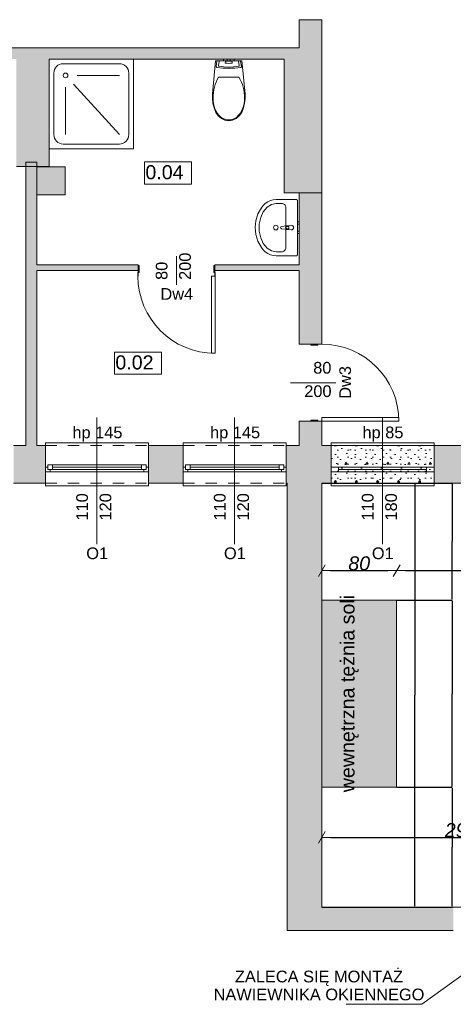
# Model space of a CAD drawing. Header units: millimetres. Extents: x 922208 to 1069538, y -182208 to -99877.
# Tile 241 of 256: x 967882 to 972512, y -118819 to -108300. Entities that reach past the tile are written whole.
import ezdxf

# ---------------------------------------------------------------- set-up
doc = ezdxf.new("R2010")
doc.units = ezdxf.units.MM
doc.header["$MEASUREMENT"] = 0
doc.linetypes.add('HIDDEN', pattern=[20, 10, -10])
doc.linetypes.add('Przerywana', pattern=[240, 120, -120])
for name, color, linetype, lineweight in [('IS_POWRÓT', 5, 'HIDDEN', 30), ('Nowe_0_Nr_pióra__75', 6, 'Continuous', 15), ('Nowe_210-A Pomieszczenia_Nr_pióra__41', 7, 'Continuous', 15), ('Nowe_220-A Ściany_Nr_pióra__19', 255, 'Continuous', 0), ('Nowe_220-A Ściany_Nr_pióra__20', 1, 'Continuous', 13), ('Nowe_220-A Ściany_Nr_pióra__23', 7, 'Continuous', 15), ('Nowe_220-A Ściany_Nr_pióra__27', 7, 'Continuous', 25), ('Nowe_220-A Ściany_Nr_pióra__3', 7, 'Continuous', 13), ('Nowe_220-A Ściany_Nr_pióra__41', 7, 'Continuous', 15), ('Nowe_220-A Ściany_Nr_pióra__60', 230, 'Continuous', 13), ('Nowe_220-A Ściany_Nr_pióra__7', 7, 'Continuous', 13)]:
    doc.layers.add(name, color=color, linetype=linetype, lineweight=lineweight)
doc.layers.add('Nowe_220-A Ściany_Nr_pióra__118', color=7, linetype='Continuous', lineweight=13, true_color=0x573938)
doc.layers.add('Nowe_220-A Ściany_Nr_pióra__45', color=7, linetype='Continuous', lineweight=15, true_color=0x40a5ff)
doc.layers.add('Nowe_299-A Wymiary Opisy', color=7, linetype='Continuous')
doc.styles.add('STYL_AUTOMATYCZNY_1', font='arial.ttf')
doc.styles.add('STYL_AUTOMATYCZNY_3', font='ariali.ttf')
doc.dimstyles.new('STYL_AUTOMATYCZNY__1', dxfattribs={"dimtxt": 150, "dimasz": 95, "dimexe": 0.18, "dimexo": 0.0625, "dimgap": 0, "dimtad": 1, "dimtih": 1, "dimtoh": 1, "dimdec": 0, "dimlfac": 0.1, "dimzin": 0, "dimdsep": 46, "dimtxsty": 'STYL_AUTOMATYCZNY_3', "dimblk": 'ARROWHEAD_2', "dimblk1": 'ARROWHEAD_2', "dimblk2": 'ARROWHEAD_2', "dimcen": 0.09, "dimse1": 1, "dimse2": 1, "dimclrd": 7, "dimclre": 7, "dimclrt": 7, "dimadec": 1, "dimazin": 0, "dimtfac": 1, "dimtdec": 4, "dimtmove": 0, "dimatfit": 3, "dimfxl": 1, "dimtolj": 1, "dimtzin": 0, "dimarcsym": 0})
doc.dimstyles.new('STYL_AUTOMATYCZNY__2', dxfattribs={"dimtxt": 0.18, "dimasz": 9.12, "dimexe": 0.18, "dimexo": 0.0625, "dimgap": 0, "dimtad": 0, "dimtih": 1, "dimtoh": 1, "dimdec": 4, "dimzin": 0, "dimdsep": 46, "dimtxsty": 'Standard', "dimcen": 0.09, "dimadec": 0, "dimazin": 0, "dimtfac": 1, "dimtdec": 4, "dimtmove": 0, "dimatfit": 3, "dimldrblk": 'ARROWHEAD_5', "dimfxl": 1, "dimtolj": 1, "dimtzin": 0, "dimarcsym": 0})

# ---------------------------------------------------------------- blocks, each defined once
blk = doc.blocks.new('ARROWHEAD_2')
at = {"color": 0, "linetype": 'Continuous', "lineweight": 0}
for p, q in [((0, 0), (-1, 0)), ((-0.38, -0.66), (0.38, 0.66))]:
    blk.add_line(p, q, dxfattribs=at)
blk = doc.blocks.new('*D518')
at = {"layer": 'Defpoints', "color": 0, "linetype": 'Continuous', "lineweight": 30, "transparency": 16777216}
for p in [(974087, -117035), (971107, -117780), (974087, -117780)]:
    blk.add_point(p, dxfattribs=at)
at = {"layer": 'Nowe_299-A Wymiary Opisy', "color": 7, "linetype": 'Continuous', "lineweight": -2, "transparency": 16777216}
blk.add_line((971202, -117035), (973992, -117035), dxfattribs=at)
at = {"layer": 'Nowe_299-A Wymiary Opisy', "color": 7, "linetype": 'Continuous', "lineweight": -2, "transparency": 16777216, "xscale": 95, "yscale": 95, "zscale": 95, "rotation": 180}
blk.add_blockref('ARROWHEAD_2', (971107, -117035), dxfattribs=at)
at = {"layer": 'Nowe_299-A Wymiary Opisy', "color": 7, "linetype": 'Continuous', "lineweight": -2, "transparency": 16777216, "xscale": 95, "yscale": 95, "zscale": 95}
blk.add_blockref('ARROWHEAD_2', (974087, -117035), dxfattribs=at)
at = {"layer": 'Nowe_299-A Wymiary Opisy', "color": 7, "linetype": 'Continuous', "lineweight": 5, "transparency": 16777216, "insert": (972596, -116959), "char_height": 150, "attachment_point": 5, "style": 'STYL_AUTOMATYCZNY_3'}
blk.add_mtext('\\A1;298', dxfattribs=at)
blk = doc.blocks.new('*D521')
at = {"layer": 'Defpoints', "color": 0, "linetype": 'Continuous', "lineweight": 30, "transparency": 16777216}
for p in [(971107, -113250), (972101, -113250), (971107, -117780)]:
    blk.add_point(p, dxfattribs=at)
at = {"layer": 'Nowe_299-A Wymiary Opisy', "color": 0, "linetype": 'Continuous', "lineweight": -2, "transparency": 16777216}
for p, q in [((971107, -113250), (972101, -113250)), ((972101, -113259), (972101, -115515)), ((972101, -117771), (972101, -115516)), ((971107, -117780), (972101, -117780))]:
    blk.add_line(p, q, dxfattribs=at)
at = {"layer": 'Nowe_299-A Wymiary Opisy', "color": 0, "linetype": 'Continuous', "lineweight": 30, "transparency": 16777216}
for points in [[(972100, -113259), (972103, -113259), (972101, -113250)], [(972100, -117771), (972103, -117771), (972101, -117780)]]:
    blk.add_solid(points, dxfattribs=at)
at = {"layer": 'Nowe_299-A Wymiary Opisy', "color": 0, "linetype": 'Continuous', "lineweight": 5, "transparency": 16777216, "insert": (972101, -115516), "char_height": 0.18, "attachment_point": 5, "rotation": 90}
blk.add_mtext('\\A1;4530.0000', dxfattribs=at)
blk = doc.blocks.new('ARROWHEAD_5')
at = {"linetype": 'Continuous', "lineweight": 0}
blk.add_hatch(color=0, dxfattribs=at).paths.add_polyline_path([(-1, 0.2679), (0, 0), (-1, -0.2679)])
at = {"color": 0, "linetype": 'Continuous', "lineweight": 0}
blk.add_line((0, 0), (-1, 0), dxfattribs=at)
blk = doc.blocks.new('*D525')
at = {"layer": 'Defpoints', "color": 0, "linetype": 'Continuous', "lineweight": 30, "transparency": 16777216}
for p in [(971907, -114185), (971107, -114500), (971907, -114500)]:
    blk.add_point(p, dxfattribs=at)
at = {"layer": 'Nowe_299-A Wymiary Opisy', "color": 7, "linetype": 'Continuous', "lineweight": -2, "transparency": 16777216}
blk.add_line((971202, -114185), (971812, -114185), dxfattribs=at)
at = {"layer": 'Nowe_299-A Wymiary Opisy', "color": 7, "linetype": 'Continuous', "lineweight": -2, "transparency": 16777216, "xscale": 95, "yscale": 95, "zscale": 95, "rotation": 180}
blk.add_blockref('ARROWHEAD_2', (971107, -114185), dxfattribs=at)
at = {"layer": 'Nowe_299-A Wymiary Opisy', "color": 7, "linetype": 'Continuous', "lineweight": -2, "transparency": 16777216, "xscale": 95, "yscale": 95, "zscale": 95}
blk.add_blockref('ARROWHEAD_2', (971907, -114185), dxfattribs=at)
at = {"layer": 'Nowe_299-A Wymiary Opisy', "color": 7, "linetype": 'Continuous', "lineweight": 5, "transparency": 16777216, "insert": (971507, -114109), "char_height": 150, "attachment_point": 5, "style": 'STYL_AUTOMATYCZNY_3'}
blk.add_mtext('\\A1;80', dxfattribs=at)
blk = doc.blocks.new('*D526')
at = {"layer": 'Defpoints', "color": 0, "linetype": 'Continuous', "lineweight": 30, "transparency": 16777216}
for p in [(974087, -113250), (974087, -114185), (971907, -114500)]:
    blk.add_point(p, dxfattribs=at)
at = {"layer": 'Nowe_299-A Wymiary Opisy', "color": 7, "linetype": 'Continuous', "lineweight": -2, "transparency": 16777216}
blk.add_line((972002, -114185), (973992, -114185), dxfattribs=at)
at = {"layer": 'Nowe_299-A Wymiary Opisy', "color": 7, "linetype": 'Continuous', "lineweight": -2, "transparency": 16777216, "xscale": 95, "yscale": 95, "zscale": 95, "rotation": 180}
blk.add_blockref('ARROWHEAD_2', (971907, -114185), dxfattribs=at)
at = {"layer": 'Nowe_299-A Wymiary Opisy', "color": 7, "linetype": 'Continuous', "lineweight": -2, "transparency": 16777216, "xscale": 95, "yscale": 95, "zscale": 95}
blk.add_blockref('ARROWHEAD_2', (974087, -114185), dxfattribs=at)
at = {"layer": 'Nowe_299-A Wymiary Opisy', "color": 7, "linetype": 'Continuous', "lineweight": 5, "transparency": 16777216, "insert": (972997, -114109), "char_height": 150, "attachment_point": 5, "style": 'STYL_AUTOMATYCZNY_3'}
blk.add_mtext('\\A1;218', dxfattribs=at)
blk = doc.blocks.new('*D527')
at = {"layer": 'Defpoints', "color": 0, "linetype": 'Continuous', "lineweight": 30, "transparency": 16777216}
for p in [(971907, -116500), (972500, -116500), (971107, -117780)]:
    blk.add_point(p, dxfattribs=at)
at = {"layer": 'Nowe_299-A Wymiary Opisy', "color": 0, "linetype": 'Continuous', "lineweight": -2, "transparency": 16777216}
for p, q in [((971907, -116500), (972500, -116500)), ((972500, -116509), (972500, -117140)), ((972500, -117771), (972500, -117141)), ((971107, -117780), (972500, -117780))]:
    blk.add_line(p, q, dxfattribs=at)
at = {"layer": 'Nowe_299-A Wymiary Opisy', "color": 0, "linetype": 'Continuous', "lineweight": 30, "transparency": 16777216}
for points in [[(972499, -116509), (972502, -116509), (972500, -116500)], [(972499, -117771), (972502, -117771), (972500, -117780)]]:
    blk.add_solid(points, dxfattribs=at)
at = {"layer": 'Nowe_299-A Wymiary Opisy', "color": 0, "linetype": 'Continuous', "lineweight": 5, "transparency": 16777216, "insert": (972500, -117141), "char_height": 0.18, "attachment_point": 5, "rotation": 90}
blk.add_mtext('\\A1;1280.0000', dxfattribs=at)
blk = doc.blocks.new('*D528')
at = {"layer": 'Defpoints', "color": 0, "linetype": 'Continuous', "lineweight": 30, "transparency": 16777216}
for p in [(971907, -114500), (972500, -114500), (971907, -116500)]:
    blk.add_point(p, dxfattribs=at)
at = {"layer": 'Nowe_299-A Wymiary Opisy', "color": 0, "linetype": 'Continuous', "lineweight": -2, "transparency": 16777216}
for p, q in [((971907, -114500), (972500, -114500)), ((972500, -114509), (972500, -115500)), ((972500, -116491), (972500, -115501)), ((971907, -116500), (972500, -116500))]:
    blk.add_line(p, q, dxfattribs=at)
at = {"layer": 'Nowe_299-A Wymiary Opisy', "color": 0, "linetype": 'Continuous', "lineweight": 30, "transparency": 16777216}
for points in [[(972499, -114509), (972502, -114509), (972500, -114500)], [(972499, -116491), (972502, -116491), (972500, -116500)]]:
    blk.add_solid(points, dxfattribs=at)
at = {"layer": 'Nowe_299-A Wymiary Opisy', "color": 0, "linetype": 'Continuous', "lineweight": 5, "transparency": 16777216, "insert": (972500, -115501), "char_height": 0.18, "attachment_point": 5, "rotation": 90}
blk.add_mtext('\\A1;2000.0000', dxfattribs=at)
blk = doc.blocks.new('*D529')
at = {"layer": 'Defpoints', "color": 0, "linetype": 'Continuous', "lineweight": 30, "transparency": 16777216}
for p in [(971107, -113250), (972500, -113250), (971907, -114500)]:
    blk.add_point(p, dxfattribs=at)
at = {"layer": 'Nowe_299-A Wymiary Opisy', "color": 0, "linetype": 'Continuous', "lineweight": -2, "transparency": 16777216}
for p, q in [((971107, -113250), (972500, -113250)), ((972500, -113259), (972500, -113875)), ((972500, -114491), (972500, -113876)), ((971907, -114500), (972500, -114500))]:
    blk.add_line(p, q, dxfattribs=at)
at = {"layer": 'Nowe_299-A Wymiary Opisy', "color": 0, "linetype": 'Continuous', "lineweight": 30, "transparency": 16777216}
for points in [[(972499, -113259), (972502, -113259), (972500, -113250)], [(972499, -114491), (972502, -114491), (972500, -114500)]]:
    blk.add_solid(points, dxfattribs=at)
at = {"layer": 'Nowe_299-A Wymiary Opisy', "color": 0, "linetype": 'Continuous', "lineweight": 5, "transparency": 16777216, "insert": (972500, -113876), "char_height": 0.18, "attachment_point": 5, "rotation": 90}
blk.add_mtext('\\A1;1250.0000', dxfattribs=at)
blk = doc.blocks.new('parter01')
at = {"layer": 'Nowe_220-A Ściany_Nr_pióra__118', "linetype": 'Continuous', "lineweight": 0, "true_color": 0x573938}
h = blk.add_hatch(dxfattribs=at)
h.set_pattern_fill('BETON_LEKKI', color=39, scale=10, style=0, pattern_type=2)
h.set_pattern_definition([(0, (889452.8, -161761.4), (0, 389.7114), [24.375, -200.625]), (0, (889565.3, -161566.55), (0, 389.7114), [24.375, -200.625]), (60, (889452.8, -161761.4), (-337.5, 194.8557), [24.375, -200.625]), (60, (889677.8, -161761.4), (-337.5, 194.8557), [24.375, -200.625]), (120, (889477.17, -161761.4), (337.5, 194.8557), [24.375, -200.625]), (120, (889702.17, -161761.4), (337.5, 194.8557), [24.375, -200.625]), (0, (889452.795, -161723.9), (0, 75), [0, -75, 0, -112.5]), (45, (889490.295, -161723.9), (-53.03301, 53.03301), [0, -56.25, 0, -93.75])])
h.paths.add_polyline_path([(972306.55073, -113250.02068), (972306.55073, -112850.02068), (971206.55073, -112850.02068), (971206.55073, -113250.02068)])
at = {"layer": 'Nowe_220-A Ściany_Nr_pióra__118', "linetype": 'Continuous', "lineweight": 0, "true_color": 0x150e0e}
blk.add_hatch(color=28, dxfattribs=at).paths.add_polyline_path([(971106.55073, -116500.02068), (971906.55073, -116500.02068), (971906.55073, -114500.02068), (971106.55073, -114500.02068)])
at = {"layer": 'Nowe_220-A Ściany_Nr_pióra__19', "linetype": 'Continuous', "lineweight": 0}
for points in [[(971106.55073, -108600.02068), (971106.55073, -108300.02068), (970866.55073, -108300.02068), (970866.55073, -108600.02068)], [(970706.55073, -108600.02075), (965046.55068, -108600.02075), (965046.55068, -108720.02068), (970706.55073, -108720.02068)], [(971106.55073, -110150.02068), (971106.55073, -108600.02068), (970706.55073, -108600.02068), (970706.55073, -110150.02068)], [(967846.55073, -108720.02068), (967846.55073, -109870.02068), (968196.55073, -109870.02068), (968196.55073, -108720.02068)], [(968066.55073, -112850.02068), (968066.55073, -109820.3546), (967946.55073, -109820.3546), (967946.55073, -112850.02068)], [(968066.55073, -109872.57718), (968066.55073, -110172.57718), (968366.55073, -110172.57718), (968366.55073, -109872.57718)], [(971106.55074, -110150.02068), (970866.55073, -110150.02068), (970866.55073, -111767.85763), (971106.55074, -111767.85763)], [(968066.55073, -110920.02067), (968066.55073, -110980.02068), (969146.55074, -110980.02068), (969146.55074, -110920.02067)], [(969966.55072, -110920.02067), (969966.55072, -110980.02068), (970866.55073, -110980.02068), (970866.55073, -110920.02067)], [(970866.55073, -112850.02068), (971106.55074, -112850.02068), (971106.55074, -112587.85762), (970866.55073, -112587.85762)], [(967816.55071, -113250.02068), (968157.40113, -113250.02068), (968157.40113, -112850.0207), (967816.55071, -112850.0207)], [(969257.40112, -113250.02068), (969627.2923, -113250.02068), (969627.2923, -112850.02069), (969257.40112, -112850.02069)], [(970727.29229, -113250.02068), (971206.55079, -113250.02068), (971206.55079, -112850.02069), (970727.29229, -112850.02069)], [(972306.55066, -113250.02068), (972706.5507, -113250.02068), (972706.5507, -112850.02065), (972306.55066, -112850.02076)], [(971106.55073, -117780.02068), (971106.55073, -113250.02068), (970736.55073, -113250.02068), (970736.55073, -117780.02068)], [(971106.55073, -117780.02068), (970736.55073, -118030.02068), (971106.55073, -118030.02068)], [(971106.55073, -117780.02068), (970736.55073, -117780.02068), (970736.55073, -118030.02068)], [(971106.55073, -117780.02063), (971106.55073, -118030.02068), (972511.55072, -118030.02068), (972511.55072, -117780.02063)]]:
    blk.add_hatch(color=255, dxfattribs=at).paths.add_polyline_path(points)
at = {"layer": 'Nowe_0_Nr_pióra__75', "color": 6, "linetype": 'Continuous', "lineweight": 0}
for p, q in [((970011.38468, -108744.76807), (970004.13727, -108789.8435)), ((970213.35207, -108741.08931), (970015.52956, -108741.08931)), ((970057.44082, -108720.02068), (970074.13573, -108720.02068)), ((970057.44082, -108740.02068), (970057.44082, -108720.02068)), ((970057.44082, -108740.02068), (970074.13573, -108740.02068)), ((970074.13573, -108720.02068), (970098.44082, -108720.02068)), ((970074.13573, -108740.02068), (970098.44082, -108740.02068)), ((970079.09346, -108745.4338), (970076.608, -108760.8949)), ((970148.08929, -108744.17206), (970080.79235, -108744.17206)), ((970098.44082, -108720.02068), (970103.12711, -108720.02068)), ((970098.44082, -108740.02068), (970098.44082, -108720.02068)), ((970098.44082, -108740.02068), (970103.12711, -108740.02068)), ((970103.12711, -108720.02068), (970114.44082, -108720.02068)), ((970103.12711, -108740.02068), (970114.44082, -108740.02068)), ((970114.44082, -108720.02068), (970125.75452, -108720.02068)), ((970114.44082, -108740.02068), (970125.75452, -108740.02068)), ((970125.75452, -108720.02068), (970130.44082, -108720.02068)), ((970125.75452, -108740.02068), (970130.44082, -108740.02068)), ((970130.44082, -108740.02068), (970130.44082, -108720.02068)), ((970130.44082, -108720.02068), (970154.7459, -108720.02068)), ((970130.44082, -108740.02068), (970154.7459, -108740.02068)), ((970152.27364, -108760.8949), (970149.78817, -108745.4338)), ((970154.7459, -108720.02068), (970171.44082, -108720.02068)), ((970154.7459, -108740.02068), (970171.44082, -108740.02068)), ((970171.44082, -108740.02068), (970171.44082, -108720.02068)), ((970224.74436, -108789.8435), (970217.49696, -108744.76807)), ((968346.55073, -108770.02068), (968946.55073, -108770.02068)), ((968246.55073, -109528.15564), (968246.55073, -108870.02068)), ((968496.55073, -108895.02068), (968946.55073, -108895.02068)), ((969046.55073, -108870.02068), (969046.55073, -109528.15564)), ((970114.44082, -108913.06381), (970005.49937, -108913.06381)), ((970223.38274, -108913.06467), (970114.44082, -108913.06381)), ((968371.55073, -109020.02068), (968371.55073, -109528.15564)), ((968455.39668, -108987.72914), (968946.55073, -109528.15564)), ((968946.55073, -109628.15564), (968346.55073, -109628.15564)), ((970522.71483, -110303.52921), (970483.39026, -110351.82189)), ((970570.0465, -110272.89444), (970522.71483, -110303.52921)), ((970621.55073, -110262.39944), (970570.0465, -110272.89444)), ((970677.80073, -110262.39944), (970621.55073, -110262.39944)), ((970724.67573, -110307.85399), (970724.67573, -110735.12671)), ((970455.25863, -110413.8601), (970440.599, -110484.61787)), ((970483.39026, -110351.82189), (970455.25863, -110413.8601)), ((970440.599, -110484.61787), (970440.599, -110558.36283)), ((970741.14472, -110507.89035), (970756.01532, -110507.89035)), ((970756.01532, -110535.09035), (970741.14472, -110535.09035)), ((970756.01532, -110507.89035), (970756.01532, -110535.09035)), ((970440.599, -110558.36283), (970455.25863, -110629.1206)), ((970455.25863, -110629.1206), (970483.39026, -110691.15881)), ((970483.39026, -110691.15881), (970522.71483, -110739.45149)), ((970522.71483, -110739.45149), (970570.0465, -110770.08626)), ((970570.0465, -110770.08626), (970621.55073, -110780.58126)), ((970621.55073, -110780.58126), (970677.80073, -110780.58126))]:
    blk.add_line(p, q, dxfattribs=at)
for points in [[(969096.55073, -108720.02068), (969096.55073, -109678.15564), (968196.55073, -109678.15564), (968196.55073, -108720.02068)], [(969945.01717, -109193.44608), (969957.42229, -109243.19275), (969976.44319, -109290.13079), (970002.04097, -109327.32636), (970035.08377, -109355.84447), (970073.39228, -109373.80423), (970114.44082, -109380.02125), (970155.48935, -109373.80423), (970193.79786, -109355.84447), (970226.84066, -109327.32636), (970252.43844, -109290.13079), (970271.45934, -109243.19275), (970283.86446, -109193.44608), (970289.35219, -109142.10026), (970287.78912, -109090.40368), (970255.41561, -108740.02068), (969973.46602, -108740.02068), (969941.09251, -109090.40368), (969939.52944, -109142.10026)], [(970018.62354, -108814.02374), (970050.43574, -108817.34148), (970082.40018, -108819.33529), (970114.44082, -108820.00041), (970146.48145, -108819.33529), (970178.44589, -108817.34148), (970210.25809, -108814.02374), (970241.8424, -108809.38996), (970245.34462, -108808.20193), (970248.08108, -108805.99473), (970249.66281, -108803.08212), (970249.86498, -108799.87808), (970240.83231, -108743.69914), (970240.279, -108742.25576), (970239.16553, -108741.06956), (970237.63364, -108740.29152), (970235.87831, -108740.02068), (969993.00332, -108740.02068), (969991.24799, -108740.29152), (969989.7161, -108741.06956), (969988.60263, -108742.25576), (969988.04932, -108743.69914), (969979.01665, -108799.87808), (969979.21882, -108803.08212), (969980.80055, -108805.99473), (969983.53701, -108808.20193), (969987.03923, -108809.38996)], [(970621.55073, -110821.49035), (970837.17573, -110821.49035), (970838.80368, -110821.35224), (970840.38217, -110820.9421), (970841.86323, -110820.2724), (970843.20186, -110819.36348), (970844.3574, -110818.24297), (970845.29472, -110816.9449), (970845.98535, -110815.50872), (970846.4083, -110813.97806), (970846.55073, -110812.39944), (970846.55073, -110521.49035), (970846.55073, -110230.58126), (970846.4083, -110229.00264), (970845.98535, -110227.47199), (970845.29472, -110226.0358), (970844.3574, -110224.73774), (970843.20186, -110223.61722), (970841.86323, -110222.7083), (970840.38217, -110222.0386), (970838.80368, -110221.62846), (970837.17573, -110221.49035), (970621.55073, -110221.49035), (970589.78621, -110224.15479), (970558.96535, -110232.06894), (970530.00379, -110244.99769), (970503.76193, -110262.55695), (970481.01935, -110284.22506), (970462.4517, -110309.35832), (970426.31008, -110375.43451), (970404.06179, -110447.05067), (970396.55073, -110521.49035), (970404.06179, -110595.93004), (970426.31008, -110667.54619), (970462.4517, -110733.62238), (970481.01935, -110758.75564), (970503.76193, -110780.42375), (970530.00379, -110797.98302), (970558.96535, -110810.91177), (970589.78621, -110818.82592)], [(970846.55073, -110457.99035), (970846.55073, -110484.99035), (970866.55073, -110484.99035), (970866.55073, -110457.99035)], [(970846.55073, -110557.99035), (970846.55073, -110584.99035), (970866.55073, -110584.99035), (970866.55073, -110557.99035)]]:
    blk.add_lwpolyline(points, close=True, dxfattribs=at)
blk.add_lwpolyline([(970780.92573, -110496.49035), (970738.97292, -110500.49035, 0.1210195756), (970729.45947, -110503.76058), (970676.52573, -110510.39035, 0.8825662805), (970676.52573, -110532.59035), (970729.45947, -110539.22012, 0.1210195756), (970738.97292, -110542.49035), (970780.92573, -110546.49035, 1)], format="xyb", close=True, dxfattribs=at)
for centre in [(968371.55073, -108895.02068), (970616.87073, -110521.49035)]:
    blk.add_circle(centre, 25, dxfattribs=at)
for centre, radius, start, end in [((968346.55073, -108870.02068), 100, 90, 180), ((968946.55073, -108870.02068), 100, 0, 90), ((968346.55073, -109528.15564), 100, 180, 270), ((968946.55073, -109528.15564), 100, 270, 0), ((970740.87284, -110521.49035), 21.08577, 122.771025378, 237.228974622), ((970741.14472, -110521.49035), 13.6, 90, 270)]:
    blk.add_arc(centre, radius, start, end, dxfattribs=at)
for centre, major_axis, ratio, start_param, end_param in [((970015.58596, -108744.66601), (4.203, 0), 0.8510638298, 1.5842153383, 3.1701288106), ((970079.392, -108761.2336), (2.8123, 0), 0.8510638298, 2.9996058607, 4.3650010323), ((970080.79265, -108745.63164), (1.71502, 0), 0.8510638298, 1.5709729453, 3.0056231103), ((970148.08898, -108745.63164), (1.71502, 0), 0.8510638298, 0.1359695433, 1.5706197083), ((970149.48963, -108761.2336), (2.8123, 0), 0.8510638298, 5.0597769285, 6.4251721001), ((970213.29567, -108744.66601), (4.203, 0), 0.8510638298, 6.2546491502, 7.8405626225), ((970011.83536, -108790.92041), (7.8014, 0), 0.8510638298, 2.9786763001, 4.5787968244), ((970114.44082, -108340.98712), (546.32491, 0), 0.8510638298, 4.5215198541, 4.9032581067), ((970114.44082, -108604.89518), (189.78876, 0), 0.8510638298, 4.521514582, 4.9032633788), ((970217.04627, -108790.92041), (7.8014, 0), 0.8510638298, 4.8459811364, 6.4461016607), ((970372.53627, -109127.95756), (0, 425.51562), 0.9993765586, 1.0413915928, 1.594412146), ((969856.34536, -109127.95756), (0, 425.5156), 0.9993765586, 4.6887708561, 5.2417914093), ((970203.9013, -109152.32416), (0, 257.05591), 0.9993765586, 1.5150650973, 2.4156536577), ((970024.98033, -109152.32416), (0, 257.05581), 0.9993765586, 3.867527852, 4.7681164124), ((970115.25363, -109232.77589), (0, 138.60813), 0.9993765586, 2.5090881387, 3.1357319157), ((970113.62898, -109232.77892), (0, 138.6051), 0.9993765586, 3.1474535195, 3.7740972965), ((970677.80073, -110307.85399), (46.875, 0), 0.9696969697, 0, 1.5707963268), ((970677.80073, -110735.12671), (46.875, 0), 0.9696969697, 4.7123889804, 6.2831853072)]:
    blk.add_ellipse(centre, major_axis=major_axis, ratio=ratio, start_param=start_param, end_param=end_param, dxfattribs=at)
at = {"layer": 'Nowe_210-A Pomieszczenia_Nr_pióra__41', "color": 7, "linetype": 'Continuous', "lineweight": 0}
for p, q in [((969216.36073, -109820.02068), (969716.74073, -109820.02068)), ((969216.36073, -110055.73518), (969216.36073, -109820.02068)), ((969716.74073, -109820.02068), (969716.74073, -110055.73518)), ((969716.74073, -110055.73518), (969216.36073, -110055.73518)), ((968895.66029, -111851.68666), (969396.04029, -111851.68666)), ((968895.66029, -112087.40116), (968895.66029, -111851.68666)), ((969396.04029, -111851.68666), (969396.04029, -112087.40116)), ((969396.04029, -112087.40116), (968895.66029, -112087.40116))]:
    blk.add_line(p, q, dxfattribs=at)
at = {"layer": 'Nowe_220-A Ściany_Nr_pióra__20', "color": 1, "linetype": 'Continuous', "lineweight": 0}
for p, q in [((971106.55073, -117780.02068), (971106.55073, -113250.02068)), ((971106.55073, -113250.02068), (974086.55073, -113250.02068)), ((974086.55073, -117780.02068), (971106.55073, -117780.02068))]:
    blk.add_line(p, q, dxfattribs=at)
blk.add_lwpolyline([(972306.55073, -113250.02068), (971206.55073, -113250.02068), (971206.55073, -112850.02068), (972306.55073, -112850.02068)], close=True, dxfattribs=at)
at = {"layer": 'Nowe_220-A Ściany_Nr_pióra__23', "color": 7, "linetype": 'Continuous', "lineweight": 0}
for p, q in [((969146.55073, -111040.02068), (969146.55073, -110925.02068)), ((969146.55073, -110925.02068), (969156.55073, -110925.02068)), ((969156.55073, -110925.02068), (969156.55073, -111000.02068)), ((969956.55073, -111000.02068), (969956.55073, -110925.02068)), ((969956.55073, -110925.02068), (969966.55073, -110925.02068)), ((969966.55073, -110925.02068), (969966.55073, -111040.02068)), ((969156.55073, -111000.02068), (969144.55073, -111000.02068)), ((969144.55073, -111000.02068), (969144.55073, -111040.02068)), ((969144.55073, -111040.02068), (969146.55073, -111040.02068)), ((969968.55073, -111000.02068), (969956.55073, -111000.02068)), ((969966.55073, -111040.02068), (969968.55073, -111040.02068)), ((969968.55073, -111040.02068), (969968.55073, -111000.02068)), ((971106.55073, -111767.85762), (970991.55073, -111767.85762)), ((970991.55073, -111767.85762), (970991.55073, -111777.85762)), ((970991.55073, -111777.85762), (971066.55073, -111777.85762)), ((971066.55073, -111777.85762), (971066.55073, -111765.85762)), ((971066.55073, -111765.85762), (971106.55073, -111765.85762)), ((971106.55073, -111765.85762), (971106.55073, -111767.85762)), ((971066.55073, -112577.85762), (970991.55073, -112577.85762)), ((970991.55073, -112577.85762), (970991.55073, -112587.85762)), ((970991.55073, -112587.85762), (971106.55073, -112587.85762)), ((971066.55073, -112589.85762), (971066.55073, -112577.85762)), ((971106.55073, -112589.85762), (971066.55073, -112589.85762)), ((971106.55073, -112587.85762), (971106.55073, -112589.85762)), ((968182.40111, -113055.02068), (968232.40111, -113055.02068)), ((968182.40111, -113105.02068), (968182.40111, -113055.02068)), ((968232.40111, -113055.02068), (968232.40111, -113105.02068)), ((968232.40111, -113055.02068), (969182.40111, -113055.02068)), ((969182.40111, -113105.02068), (969182.40111, -113055.02068)), ((969182.40111, -113055.02068), (969232.40111, -113055.02068)), ((969232.40111, -113055.02068), (969232.40111, -113105.02068)), ((969652.29229, -113055.02068), (969702.29229, -113055.02068)), ((969652.29229, -113105.02068), (969652.29229, -113055.02068)), ((969702.29229, -113055.02068), (969702.29229, -113105.02068)), ((969702.29229, -113055.02068), (970652.29229, -113055.02068)), ((970652.29229, -113105.02068), (970652.29229, -113055.02068)), ((970652.29229, -113055.02068), (970702.29229, -113055.02068)), ((970702.29229, -113055.02068), (970702.29229, -113105.02068)), ((968157.40111, -113080.02068), (968182.40111, -113080.02068)), ((968207.40111, -113130.02068), (968157.40111, -113130.02068)), ((968182.40111, -113080.02068), (968182.40111, -113105.02068)), ((968182.40111, -113105.02068), (968207.40111, -113105.02068)), ((968232.40111, -113105.02068), (968182.40111, -113105.02068)), ((968207.40111, -113105.02068), (968207.40111, -113130.02068)), ((968232.40111, -113080.02068), (969182.40111, -113080.02068)), ((969182.40111, -113105.02068), (968232.40111, -113105.02068)), ((969232.40111, -113105.02068), (969182.40111, -113105.02068)), ((969207.40111, -113130.02068), (969207.40111, -113105.02068)), ((969207.40111, -113105.02068), (969232.40111, -113105.02068)), ((969257.40111, -113130.02068), (969207.40111, -113130.02068)), ((969232.40111, -113105.02068), (969232.40111, -113080.02068)), ((969232.40111, -113080.02068), (969257.40111, -113080.02068)), ((969627.29229, -113080.02068), (969652.29229, -113080.02068)), ((969677.29229, -113130.02068), (969627.29229, -113130.02068)), ((969652.29229, -113080.02068), (969652.29229, -113105.02068)), ((969652.29229, -113105.02068), (969677.29229, -113105.02068)), ((969702.29229, -113105.02068), (969652.29229, -113105.02068)), ((969677.29229, -113105.02068), (969677.29229, -113130.02068)), ((969702.29229, -113080.02068), (970652.29229, -113080.02068)), ((970652.29229, -113105.02068), (969702.29229, -113105.02068)), ((970702.29229, -113105.02068), (970652.29229, -113105.02068)), ((970677.29229, -113130.02068), (970677.29229, -113105.02068)), ((970677.29229, -113105.02068), (970702.29229, -113105.02068)), ((970727.29229, -113130.02068), (970677.29229, -113130.02068)), ((970702.29229, -113105.02068), (970702.29229, -113080.02068)), ((970702.29229, -113080.02068), (970727.29229, -113080.02068)), ((971286.55073, -113080.02068), (971206.55073, -113080.02068)), ((971206.55073, -113130.02068), (971286.55073, -113130.02068)), ((971286.55073, -113130.02068), (971286.55073, -113080.02068)), ((972306.55073, -113080.02068), (972226.55073, -113080.02068)), ((972226.55073, -113080.02068), (972226.55073, -113130.02068)), ((972226.55073, -113130.02068), (972306.55073, -113130.02068))]:
    blk.add_line(p, q, dxfattribs=at)
at = {"layer": 'Nowe_220-A Ściany_Nr_pióra__27', "color": 7, "linetype": 'Continuous', "lineweight": 0}
for p, q in [((969146.55073, -110925.02068), (969146.55073, -110920.02068)), ((969146.55073, -110925.02068), (969146.55073, -110920.02068)), ((969146.55073, -110980.02068), (969146.55073, -110925.02068)), ((969146.55073, -110980.02068), (969146.55073, -110925.02068)), ((969146.55073, -110980.02068), (969146.55073, -110925.02068)), ((969966.55073, -110925.02068), (969966.55073, -110920.02068)), ((969966.55073, -110925.02068), (969966.55073, -110920.02068)), ((969966.55073, -110980.02068), (969966.55073, -110925.02068)), ((969966.55073, -110980.02068), (969966.55073, -110925.02068)), ((969966.55073, -110980.02068), (969966.55073, -110925.02068)), ((970991.55073, -111767.85762), (970866.55073, -111767.85762)), ((970991.55073, -111767.85762), (970866.55073, -111767.85762)), ((971106.55073, -111767.85762), (970991.55073, -111767.85762)), ((971106.55073, -111767.85762), (970991.55073, -111767.85762)), ((971106.55073, -111767.85762), (970991.55073, -111767.85762)), ((970991.55073, -112587.85762), (970866.55073, -112587.85762)), ((970991.55073, -112587.85762), (970866.55073, -112587.85762)), ((971106.55073, -112587.85762), (970991.55073, -112587.85762)), ((971106.55073, -112587.85762), (970991.55073, -112587.85762)), ((971106.55073, -112587.85762), (970991.55073, -112587.85762)), ((968157.40111, -113080.02068), (968157.40111, -112850.02068)), ((968157.40111, -113080.02068), (968157.40111, -112850.02068)), ((969257.40111, -113080.02068), (969257.40111, -112850.02068)), ((969257.40111, -113080.02068), (969257.40111, -112850.02068)), ((969627.29229, -113080.02068), (969627.29229, -112850.02068)), ((969627.29229, -113080.02068), (969627.29229, -112850.02068)), ((970727.29229, -113080.02068), (970727.29229, -112850.02068)), ((970727.29229, -113080.02068), (970727.29229, -112850.02068)), ((971206.55073, -113080.02068), (971206.55073, -112850.02068)), ((971206.55073, -113080.02068), (971206.55073, -112850.02068)), ((972306.55073, -113080.02068), (972306.55073, -112850.02068)), ((972306.55073, -113080.02068), (972306.55073, -112850.02068)), ((968157.40111, -113130.02068), (968157.40111, -113080.02068)), ((968157.40111, -113130.02068), (968157.40111, -113080.02068)), ((968157.40111, -113130.02068), (968157.40111, -113080.02068)), ((968157.40111, -113250.02068), (968157.40111, -113130.02068)), ((968157.40111, -113250.02068), (968157.40111, -113130.02068)), ((969257.40111, -113130.02068), (969257.40111, -113080.02068)), ((969257.40111, -113130.02068), (969257.40111, -113080.02068)), ((969257.40111, -113130.02068), (969257.40111, -113080.02068)), ((969257.40111, -113250.02068), (969257.40111, -113130.02068)), ((969257.40111, -113250.02068), (969257.40111, -113130.02068)), ((969627.29229, -113130.02068), (969627.29229, -113080.02068)), ((969627.29229, -113130.02068), (969627.29229, -113080.02068)), ((969627.29229, -113130.02068), (969627.29229, -113080.02068)), ((969627.29229, -113250.02068), (969627.29229, -113130.02068)), ((969627.29229, -113250.02068), (969627.29229, -113130.02068)), ((970727.29229, -113130.02068), (970727.29229, -113080.02068)), ((970727.29229, -113130.02068), (970727.29229, -113080.02068)), ((970727.29229, -113130.02068), (970727.29229, -113080.02068)), ((970727.29229, -113250.02068), (970727.29229, -113130.02068)), ((970727.29229, -113250.02068), (970727.29229, -113130.02068)), ((971206.55073, -113130.02068), (971206.55073, -113080.02068)), ((971206.55073, -113130.02068), (971206.55073, -113080.02068)), ((971206.55073, -113130.02068), (971206.55073, -113080.02068)), ((971206.55073, -113250.02068), (971206.55073, -113130.02068)), ((971206.55073, -113250.02068), (971206.55073, -113130.02068)), ((972306.55073, -113130.02068), (972306.55073, -113080.02068)), ((972306.55073, -113130.02068), (972306.55073, -113080.02068)), ((972306.55073, -113130.02068), (972306.55073, -113080.02068)), ((972306.55073, -113250.02068), (972306.55073, -113130.02068)), ((972306.55073, -113250.02068), (972306.55073, -113130.02068))]:
    blk.add_line(p, q, dxfattribs=at)
for points in [[(971106.55073, -108300.02068), (970866.55073, -108300.02068)], [(970866.55073, -108300.02068), (970866.55073, -108600.02068)], [(971106.55073, -108600.02068), (971106.55073, -108300.02068)], [(970706.55073, -108600.02068), (965046.55068, -108600.02068)], [(970866.55073, -108600.02068), (970706.55073, -108600.02068)], [(971106.55073, -110150.02068), (971106.55073, -108600.02068)], [(968196.55073, -108720.02068), (970706.55073, -108720.02068)], [(968196.55073, -109870.02068), (968196.55073, -108720.02068)], [(970706.55073, -108720.02068), (970706.55073, -110150.02068)], [(967846.55073, -109870.02068), (968196.55073, -109870.02068)], [(968066.55073, -109820.3546), (967946.55073, -109820.3546)], [(967946.55073, -109820.3546), (967946.55073, -112850.02068)], [(968066.55073, -110920.02068), (968066.55073, -109820.3546)], [(968066.55073, -109872.57718), (968066.55073, -110172.57718)], [(968366.55073, -109872.57718), (968066.55073, -109872.57718)], [(968366.55073, -110172.57718), (968366.55073, -109872.57718)], [(968066.55073, -110172.57718), (968366.55073, -110172.57718)], [(970706.55073, -110150.02068), (971106.55073, -110150.02068)], [(971106.55073, -110150.02068), (970866.55073, -110150.02068)], [(970866.55073, -110150.02068), (970866.55073, -110920.02068)], [(971106.55073, -111767.85763), (971106.55073, -110150.02068)], [(969146.55074, -110920.02068), (968066.55073, -110920.02068)], [(970866.55073, -110920.02068), (969966.55072, -110920.02068)], [(968066.55073, -112850.02068), (968066.55073, -110980.02068)], [(968066.55073, -110980.02068), (969146.55074, -110980.02068)], [(969966.55072, -110980.02068), (970866.55073, -110980.02068)], [(970866.55073, -110980.02068), (970866.55073, -111767.85763)], [(970866.55073, -112587.85762), (970866.55073, -112850.02068)], [(971106.55073, -112850.02068), (971106.55073, -112587.85762)], [(967946.55073, -112850.02068), (967816.55073, -112850.02068)], [(968157.40111, -112850.02068), (968066.55073, -112850.02068)], [(969627.29229, -112850.02068), (969257.40111, -112850.02068)], [(970866.55073, -112850.02068), (970727.29229, -112850.02068)], [(971206.55073, -112850.02068), (971106.55073, -112850.02068)], [(972706.55073, -112850.02068), (972306.55073, -112850.02068)], [(967816.55073, -113250.02068), (968157.40111, -113250.02068)], [(969257.40111, -113250.02068), (969627.29229, -113250.02068)], [(970727.29229, -113250.02068), (970736.55073, -113250.02068)], [(970736.55073, -113250.02068), (970736.55073, -118030.02068)], [(971106.55073, -113250.02068), (971206.55073, -113250.02068)], [(971106.55073, -117780.02068), (971106.55073, -113250.02068)], [(972306.55073, -113250.02068), (972706.55073, -113250.02068)], [(972511.55072, -117780.02068), (971106.55073, -117780.02068)], [(970736.55073, -118030.02068), (971106.55073, -118030.02068)], [(971106.55073, -118030.02068), (972511.55079, -118030.02068)]]:
    blk.add_lwpolyline(points, dxfattribs=at)
for p in [(969146.55073, -110980.02068), (969146.55073, -110980.02068), (969966.55073, -110980.02068), (969966.55073, -110980.02068)]:
    blk.add_point(p, dxfattribs=at)
at = {"layer": 'Nowe_220-A Ściany_Nr_pióra__3', "color": 7, "linetype": 'Continuous', "lineweight": 0}
for p, q in [((969968.55073, -111040.02068), (969928.55073, -111040.02068)), ((969928.55073, -111040.02068), (969928.55073, -111864.02068)), ((969968.55073, -111864.02068), (969968.55073, -111040.02068)), ((969928.55073, -111864.02068), (969968.55073, -111864.02068)), ((971106.55073, -112589.85762), (971106.55073, -112549.85762)), ((971106.55073, -112549.85762), (971930.55073, -112549.85762)), ((971930.55073, -112589.85762), (971106.55073, -112589.85762)), ((971930.55073, -112549.85762), (971930.55073, -112589.85762)), ((968157.40111, -112850.02068), (968157.40111, -112820.02068)), ((968157.40111, -112820.02068), (969257.40111, -112820.02068)), ((969257.40111, -112820.02068), (969257.40111, -112850.02068)), ((969627.29229, -112850.02068), (969627.29229, -112820.02068)), ((969627.29229, -112820.02068), (970727.29229, -112820.02068)), ((970727.29229, -112820.02068), (970727.29229, -112850.02068)), ((972306.55073, -112820.02068), (971206.55073, -112820.02068)), ((971206.55073, -112820.02068), (971206.55073, -112850.02068)), ((972306.55073, -112850.02068), (972306.55073, -112820.02068)), ((968232.40111, -113055.02068), (969182.40111, -113055.02068)), ((969702.29229, -113055.02068), (970652.29229, -113055.02068)), ((969207.40111, -113130.02068), (968207.40111, -113130.02068)), ((970677.29229, -113130.02068), (969677.29229, -113130.02068)), ((972226.55073, -113080.02068), (971286.55073, -113080.02068)), ((972226.55073, -113105.02068), (971286.55073, -113105.02068)), ((971286.55073, -113130.02068), (972226.55073, -113130.02068)), ((968157.40111, -113250.02068), (968157.40111, -113280.02068)), ((968157.40111, -113280.02068), (969257.40111, -113280.02068)), ((969257.40111, -113280.02068), (969257.40111, -113250.02068)), ((969627.29229, -113250.02068), (969627.29229, -113280.02068)), ((969627.29229, -113280.02068), (970727.29229, -113280.02068)), ((970727.29229, -113280.02068), (970727.29229, -113250.02068)), ((971206.55073, -113280.02068), (971206.55073, -113250.02068)), ((972306.55073, -113280.02068), (971206.55073, -113280.02068)), ((972306.55073, -113250.02068), (972306.55073, -113280.02068))]:
    blk.add_line(p, q, dxfattribs=at)
at = {"layer": 'Nowe_220-A Ściany_Nr_pióra__3', "color": 7, "linetype": 'Przerywana', "lineweight": 0}
for p, q in [((968157.40111, -112850.02068), (969257.40111, -112850.02068)), ((969627.29229, -112850.02068), (970727.29229, -112850.02068)), ((972306.55073, -112850.02068), (971206.55073, -112850.02068)), ((968157.40111, -113250.02068), (969257.40111, -113250.02068)), ((969627.29229, -113250.02068), (970727.29229, -113250.02068)), ((972306.55073, -113250.02068), (971206.55073, -113250.02068))]:
    blk.add_line(p, q, dxfattribs=at)
at = {"layer": 'Nowe_220-A Ściany_Nr_pióra__3', "color": 7, "linetype": 'Continuous', "lineweight": 0}
for centre, start, end in [((969968.55073, -111040.02068), 180, 270), ((971106.55073, -112589.85762), 0, 90)]:
    blk.add_arc(centre, 824, start, end, dxfattribs=at)
at = {"layer": 'Nowe_220-A Ściany_Nr_pióra__41', "color": 7, "linetype": 'Continuous', "lineweight": 0}
blk.add_lwpolyline([(971106.55073, -116500.02068), (971906.55073, -116500.02068), (971906.55073, -114500.02068), (971106.55073, -114500.02068)], close=True, dxfattribs=at)
at = {"layer": 'Nowe_220-A Ściany_Nr_pióra__45', "color": 161, "linetype": 'Continuous', "lineweight": 0, "true_color": 0x40a5ff}
for p, q in [((969556.55073, -111131.8064), (969556.55073, -110825.42011)), ((971258.33645, -112177.85762), (970771.95016, -112177.85762)), ((968707.40111, -113901.8064), (968707.40111, -112550.02068)), ((970177.29229, -113901.8064), (970177.29229, -112550.02068)), ((971756.55073, -113901.8064), (971756.55073, -112550.02068))]:
    blk.add_line(p, q, dxfattribs=at)
at = {"layer": 'Nowe_220-A Ściany_Nr_pióra__60', "color": 230, "linetype": 'Continuous', "lineweight": 0}
for p, q in [((973261.55073, -118030.02068), (972174.63693, -118818.50066)), ((972174.63693, -118818.50066), (971369.37285, -118818.50066))]:
    blk.add_line(p, q, dxfattribs=at)
at = {"layer": 'Nowe_210-A Pomieszczenia_Nr_pióra__41', "color": 7, "linetype": 'Continuous', "lineweight": 0, "char_height": 150, "attachment_point": 2, "style": 'STYL_AUTOMATYCZNY_1'}
for s, insert in [('\\A1;{\\pqc;\\pt0,25;\\fArial|b0|i0|c238|p0;\\W1.000000;0.04\\fArial|b0|i0|c238|p0;\\W1.000000;\\A1{\\H.66x;\\S^  ;}\\fArial|b0|i0|c238|p0;\\W1.000000;\\fArial|b0|i0|c238|p0;\\W1.000000;\\A1{\\H.66x;\\S^  ;}}', (969466.55073, -109854.3064)), ('\\A1;{\\pqc;\\pt0,25;\\fArial|b0|i0|c238|p0;\\W1.000000;0.02\\fArial|b0|i0|c238|p0;\\W1.000000;\\A1{\\H.66x;\\S^  ;}\\fArial|b0|i0|c238|p0;\\W1.000000;\\fArial|b0|i0|c238|p0;\\W1.000000;\\A1{\\H.66x;\\S^  ;}}', (969145.85029, -111885.97238))]:
    blk.add_mtext(s, dxfattribs=dict(at, insert=insert))
at = {"layer": 'Nowe_210-A Pomieszczenia_Nr_pióra__41', "color": 7, "linetype": 'Continuous', "lineweight": 0, "insert": (971306.63994, -115498.89307), "char_height": 150, "attachment_point": 2, "rotation": 90, "style": 'STYL_AUTOMATYCZNY_1'}
blk.add_mtext('\\A1;{\\pqc;\\pt25;\\fArial|b0|i0|c238|p0;\\W1.000000;wewnętrzna tężnia soli}', dxfattribs=at)
at = {"layer": 'Nowe_220-A Ściany_Nr_pióra__7', "color": 7, "linetype": 'Continuous', "lineweight": 0, "char_height": 125, "attachment_point": 7, "rotation": 90, "style": 'STYL_AUTOMATYCZNY_1'}
for s, insert in [('\\A1;{\\pql;\\pt0;\\fArial|b0|i0|c238|p0;\\W1.000000;200\\fArial|b0|i0|c238|p0;\\W1.000000;\\A1{\\H.66x;\\S^  ;}\\fArial|b0|i0|c238|p0;\\W1.000000;\\fArial|b0|i0|c238|p0;\\W1.000000;}', (969746.14293, -111080.02068)), ('\\A1;{\\pql;\\pt0;\\fArial|b0|i0|c238|p0;\\W1.000000;80\\fArial|b0|i0|c238|p0;\\W1.000000;\\A1{\\H.66x;\\S^  ;}\\fArial|b0|i0|c238|p0;\\W1.000000;\\fArial|b0|i0|c238|p0;\\W1.000000;}', (969496.14293, -111080.02068)), ('\\A1;{\\pql;\\pt0;\\fArial|b0|i0|c238|p0;\\W1.000000;Dw3\\fArial|b0|i0|c238|p0;\\W1.000000;\\fArial|b0|i0|c238|p0;\\W1.000000;\\fArial|b0|i0|c238|p0;\\W1.000000;}', (971421.22664, -112349.32812)), ('\\A1;{\\pql;\\pt0;\\fArial|b0|i0|c238|p0;\\W1.000000;110\\fArial|b0|i0|c238|p0;\\W1.000000;\\A1{\\H.66x;\\S^  ;}\\fArial|b0|i0|c238|p0;\\W1.000000;\\fArial|b0|i0|c238|p0;\\W1.000000;}', (968646.99331, -113650.02068)), ('\\A1;{\\pql;\\pt0;\\fArial|b0|i0|c238|p0;\\W1.000000;120\\fArial|b0|i0|c238|p0;\\W1.000000;\\A1{\\H.66x;\\S^  ;}\\fArial|b0|i0|c238|p0;\\W1.000000;\\fArial|b0|i0|c238|p0;\\W1.000000;}', (968896.99331, -113650.02068)), ('\\A1;{\\pql;\\pt0;\\fArial|b0|i0|c238|p0;\\W1.000000;110\\fArial|b0|i0|c238|p0;\\W1.000000;\\A1{\\H.66x;\\S^  ;}\\fArial|b0|i0|c238|p0;\\W1.000000;\\fArial|b0|i0|c238|p0;\\W1.000000;}', (970116.88449, -113650.02068)), ('\\A1;{\\pql;\\pt0;\\fArial|b0|i0|c238|p0;\\W1.000000;120\\fArial|b0|i0|c238|p0;\\W1.000000;\\A1{\\H.66x;\\S^  ;}\\fArial|b0|i0|c238|p0;\\W1.000000;\\fArial|b0|i0|c238|p0;\\W1.000000;}', (970366.88449, -113650.02068)), ('\\A1;{\\pql;\\pt0;\\fArial|b0|i0|c238|p0;\\W1.000000;110\\fArial|b0|i0|c238|p0;\\W1.000000;\\A1{\\H.66x;\\S^  ;}\\fArial|b0|i0|c238|p0;\\W1.000000;\\fArial|b0|i0|c238|p0;\\W1.000000;}', (971696.14293, -113650.02068)), ('\\A1;{\\pql;\\pt0;\\fArial|b0|i0|c238|p0;\\W1.000000;180\\fArial|b0|i0|c238|p0;\\W1.000000;\\A1{\\H.66x;\\S^  ;}\\fArial|b0|i0|c238|p0;\\W1.000000;\\fArial|b0|i0|c238|p0;\\W1.000000;}', (971946.14293, -113650.02068))]:
    blk.add_mtext(s, dxfattribs=dict(at, insert=insert))
at = {"layer": 'Nowe_220-A Ściany_Nr_pióra__7', "color": 7, "linetype": 'Continuous', "lineweight": 0, "char_height": 125, "attachment_point": 7, "style": 'STYL_AUTOMATYCZNY_1'}
for s, insert in [('\\A1;{\\pql;\\pt0;\\fArial|b0|i0|c238|p0;\\W1.000000;Dw4\\fArial|b0|i0|c238|p0;\\W1.000000;\\fArial|b0|i0|c238|p0;\\W1.000000;\\fArial|b0|i0|c238|p0;\\W1.000000;}', (969385.08023, -111292.52025)), ('\\A1;{\\pql;\\pt0;\\fArial|b0|i0|c238|p0;\\W1.000000;80\\fArial|b0|i0|c238|p0;\\W1.000000;\\A1{\\H.66x;\\S^  ;}\\fArial|b0|i0|c238|p0;\\W1.000000;\\fArial|b0|i0|c238|p0;\\W1.000000;}', (971015.86973, -112117.44983)), ('\\A1;{\\pql;\\pt0;\\fArial|b0|i0|c238|p0;\\W1.000000;200\\fArial|b0|i0|c238|p0;\\W1.000000;\\A1{\\H.66x;\\S^  ;}\\fArial|b0|i0|c238|p0;\\W1.000000;\\fArial|b0|i0|c238|p0;\\W1.000000;}', (970920.52923, -112367.44983)), ('\\A1;{\\pql;\\pt0;\\fArial|b0|i0|c238|p0;\\W1.000000;hp 145\\fArial|b0|i0|c238|p0;\\W1.000000;\\A1{\\H.66x;\\S^  ;}\\fArial|b0|i0|c238|p0;\\W1.000000;\\fArial|b0|i0|c238|p0;\\W1.000000;}', (968445.23361, -112809.08834)), ('\\A1;{\\pql;\\pt0;\\fArial|b0|i0|c238|p0;\\W1.000000;hp 145\\fArial|b0|i0|c238|p0;\\W1.000000;\\A1{\\H.66x;\\S^  ;}\\fArial|b0|i0|c238|p0;\\W1.000000;\\fArial|b0|i0|c238|p0;\\W1.000000;}', (969915.12479, -112809.08834)), ('\\A1;{\\pql;\\pt0;\\fArial|b0|i0|c238|p0;\\W1.000000;hp 85\\fArial|b0|i0|c238|p0;\\W1.000000;\\A1{\\H.66x;\\S^  ;}\\fArial|b0|i0|c238|p0;\\W1.000000;\\fArial|b0|i0|c238|p0;\\W1.000000;}', (971542.05573, -112809.08834)), ('\\A1;{\\pql;\\pt0;\\fArial|b0|i0|c238|p0;\\W1.000000;O1\\fArial|b0|i0|c238|p0;\\W1.000000;\\fArial|b0|i0|c238|p0;\\W1.000000;\\fArial|b0|i0|c238|p0;\\W1.000000;}', (968593.05936, -114064.61289)), ('\\A1;{\\pql;\\pt0;\\fArial|b0|i0|c238|p0;\\W1.000000;O1\\fArial|b0|i0|c238|p0;\\W1.000000;\\fArial|b0|i0|c238|p0;\\W1.000000;\\fArial|b0|i0|c238|p0;\\W1.000000;}', (970062.95054, -114064.61289)), ('\\A1;{\\pql;\\pt0;\\fArial|b0|i0|c238|p0;\\W1.000000;O1\\fArial|b0|i0|c238|p0;\\W1.000000;\\fArial|b0|i0|c238|p0;\\W1.000000;\\fArial|b0|i0|c238|p0;\\W1.000000;}', (971642.20898, -114064.61289))]:
    blk.add_mtext(s, dxfattribs=dict(at, insert=insert))
at = {"layer": 'Nowe_220-A Ściany_Nr_pióra__7', "color": 7, "linetype": 'Continuous', "lineweight": 0, "insert": (971077.67647, -118777.73582), "char_height": 125, "attachment_point": 8, "line_spacing_factor": 0.92114, "style": 'STYL_AUTOMATYCZNY_1'}
blk.add_mtext('\\A1;{\\pqc;\\fArial|b0|i0|c238|p0;\\W1.000000;ZALECA SIĘ MONTAŻ \\P\\pqc;\\fArial|b0|i0|c238|p0;\\W1.000000;NAWIEWNIKA OKIENNEGO}', dxfattribs=at)
at = {"layer": 'Nowe_299-A Wymiary Opisy', "color": 7, "linetype": 'Continuous', "lineweight": 0}
for base, p1, p2, picture, middle in [((972101.12401, -113250.02068), (971106.55073, -117780.02068), (971106.55073, -113250.02068), '*D521', (972101.12401, -115515.5287)), ((972500.11334, -113250.02068), (971906.55073, -114500.02068), (971106.55073, -113250.02068), '*D529', (972500.11334, -113875.5287)), ((972500.11334, -114500.02068), (971906.55073, -116500.02068), (971906.55073, -114500.02068), '*D528', (972500.11334, -115500.5287)), ((972500.11334, -116500.02068), (971106.55073, -117780.02068), (971906.55073, -116500.02068), '*D527', (972500.11334, -117140.5287))]:
    dim = blk.add_linear_dim(base=base, p1=p1, p2=p2, angle=90, dimstyle='STYL_AUTOMATYCZNY__2', dxfattribs=at)
    dim.commit()
    dim.dimension.update_dxf_attribs({"geometry": picture, "text_midpoint": middle, "dimtype": 128, "text_rotation": 90})
for base, p1, p2, picture, middle in [((974086.55073, -114185.22837), (971906.55073, -114500.02068), (974086.55073, -113250.02068), '*D526', (972996.55073, -114185.22837)), ((971906.55073, -114185.22837), (971106.55073, -114500.02068), (971906.55073, -114500.02068), '*D525', (971506.55073, -114185.22837)), ((974086.55073, -117035.25184), (971106.55073, -117780.02068), (974086.55073, -117780.02068), '*D518', (972596.04271, -117035.25184))]:
    dim = blk.add_linear_dim(base=base, p1=p1, p2=p2, dimstyle='STYL_AUTOMATYCZNY__1', dxfattribs=at)
    dim.commit()
    dim.dimension.update_dxf_attribs({"geometry": picture, "text_midpoint": middle, "dimtype": 128})

msp = doc.modelspace()

# ---------------------------------------------------------------- block references
at = {"layer": 'IS_POWRÓT', "color": 27, "linetype": 'ByBlock', "lineweight": 30}
msp.add_blockref('parter01', (0, 0), dxfattribs=at)

doc.saveas('drawing.dxf')
